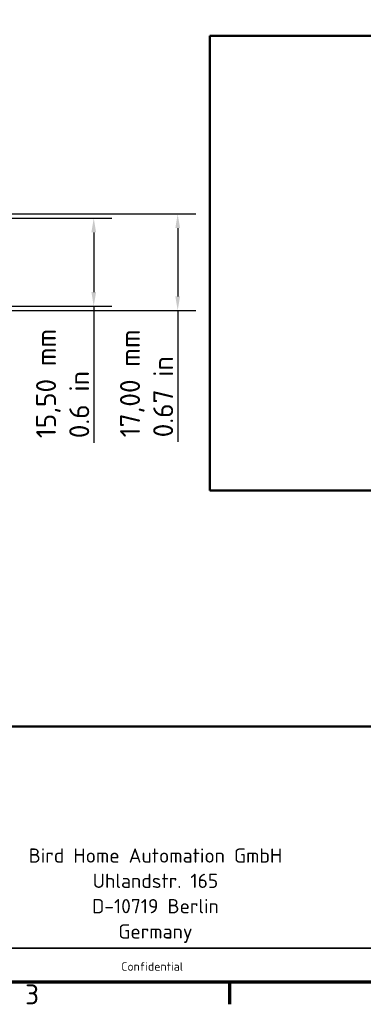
# Model space of a CAD drawing. Header units: millimetres. Extents: x 0 to 420, y 0 to 297.
# Tile 2 of 8: x 243 to 304, y 6 to 179. Entities that reach past the tile are written whole.
import ezdxf

# ---------------------------------------------------------------- set-up
doc = ezdxf.new("R2010")
doc.units = ezdxf.units.MM
for name, color, linetype, lineweight in [('Bemaßung (ISO)', 7, 'Continuous', 25), ('Rahmen (ISO)', 7, 'Continuous', 70), ('Sichtbar (ISO)', 7, 'Continuous', 50), ('Titel (ISO)', 7, 'Continuous', 50)]:
    doc.layers.add(name, color=color, linetype=linetype, lineweight=lineweight)
doc.styles.add('Notiztext (DIN)', font='isocpeur.ttf')
doc.dimstyles.new('Standard (DIN)', dxfattribs={"dimtxt": 3.5, "dimasz": 2.5, "dimexe": 3.175, "dimexo": 0.8, "dimgap": 0.8, "dimtad": 1, "dimrnd": 1e-08, "dimzin": 0, "dimtxsty": 'Notiztext (DIN)', "dimcen": 0.09, "dimdle": 10, "dimclrd": 256, "dimclre": 256, "dimclrt": 256, "dimadec": 0, "dimazin": 0, "dimtfac": 1, "dimtmove": 0, "dimatfit": 3, "dimfxl": 1, "dimtolj": 1, "dimtzin": 0, "dimlwd": -1, "dimlwe": -1, "dimarcsym": 0})

# ---------------------------------------------------------------- blocks, each defined once
blk = doc.blocks.new('Ränder Vorgaberahmen')
at = {"layer": 'Rahmen (ISO)'}
blk.add_line((280, 10), (280, 6.1), dxfattribs=at)
at = {"layer": 'Rahmen (ISO)', "flags": 128}
blk.add_lwpolyline([(10, 10), (10, 287), (410, 287), (410, 10), (10, 10)], dxfattribs=at)
at = {"layer": 'Rahmen (ISO)', "insert": (244.08, 6.1), "char_height": 3.5, "attachment_point": 7, "style": 'Notiztext (DIN)'}
blk.add_mtext('3', dxfattribs=at)
blk = doc.blocks.new('Schriftfelder BHA')
at = {"layer": 'Titel (ISO)'}
for p, q in [((402.33, 69.29), (222.33, 69.29)), ((402.33, 24.29), (222.33, 24.29))]:
    blk.add_line(p, q, dxfattribs=at)
at = {"layer": 'Titel (ISO)', "lineweight": 35}
blk.add_line((297.33, 30.29), (222.33, 30.29), dxfattribs=at)
at = {"layer": 'Titel (ISO)', "insert": (259.33, 47.81), "char_height": 2.5, "attachment_point": 2, "line_spacing_factor": 1.068348, "style": 'Notiztext (DIN)'}
blk.add_mtext('\\fISOCPEUR|b0|i0;\\H2.5000;Bird Home Automation GmbH\\P\\fISOCPEUR|b0|i0;\\H2.5000;Uhlandstr. 165\\P\\fISOCPEUR|b0|i0;\\H2.5000;D-10719 Berlin\\P\\fISOCPEUR|b0|i0;\\H2.5000;Germany\\P', dxfattribs=at)
at = {"layer": 'Titel (ISO)', "insert": (253.33, 27.79), "char_height": 1.5, "attachment_point": 1, "style": 'Notiztext (DIN)'}
blk.add_mtext('\\fISOCPEUR|b0|i0;\\H1.5000;Confidential', dxfattribs=at)
blk = doc.blocks.new('*D7')
at = {"layer": 'Bemaßung (ISO)', "transparency": 16777216}
for p, q in [((201.92, 144.42), (259.33, 144.42)), ((256.15, 141.92), (256.15, 131.42)), ((201.92, 128.92), (259.33, 128.92)), ((256.15, 128.92), (256.15, 104.9))]:
    blk.add_line(p, q, dxfattribs=at)
for points in [[(255.74, 141.92), (256.57, 141.92), (256.15, 144.42)], [(255.74, 131.42), (256.57, 131.42), (256.15, 128.92)]]:
    blk.add_solid(points, dxfattribs=at)
at = {"layer": 'Defpoints', "color": 0, "transparency": 16777216}
for p in [(201.12, 144.42), (201.12, 128.92), (256.15, 128.92)]:
    blk.add_point(p, dxfattribs=at)
at = {"layer": 'Bemaßung (ISO)', "transparency": 16777216, "insert": (246.02, 105.7), "char_height": 3.5, "attachment_point": 1, "rotation": 90, "style": 'Notiztext (DIN)'}
blk.add_mtext('\\A1;\\fISOCPEUR|b0|i0;\\H3.5000;15,50 mm\\P\\fISOCPEUR|b0|i0;\\H3.5000;0.6 in', dxfattribs=at)
blk = doc.blocks.new('*D8')
at = {"layer": 'Bemaßung (ISO)', "transparency": 16777216}
for p, q in [((204.92, 145.17), (274.09, 145.17)), ((270.91, 142.67), (270.91, 130.67)), ((156.92, 128.17), (274.09, 128.17)), ((270.91, 128.17), (270.91, 105.06))]:
    blk.add_line(p, q, dxfattribs=at)
for points in [[(270.5, 142.67), (271.33, 142.67), (270.91, 145.17)], [(270.5, 130.67), (271.33, 130.67), (270.91, 128.17)]]:
    blk.add_solid(points, dxfattribs=at)
at = {"layer": 'Defpoints', "color": 0, "transparency": 16777216}
for p in [(204.12, 145.17), (156.12, 128.17), (270.91, 128.17)]:
    blk.add_point(p, dxfattribs=at)
at = {"layer": 'Bemaßung (ISO)', "transparency": 16777216, "insert": (260.78, 105.86), "char_height": 3.5, "attachment_point": 1, "rotation": 90, "style": 'Notiztext (DIN)'}
blk.add_mtext('\\A1;\\fISOCPEUR|b0|i0;\\H3.5000;17,00 mm\\P\\fISOCPEUR|b0|i0;\\H3.5000;0.67 in', dxfattribs=at)

msp = doc.modelspace()

# ---------------------------------------------------------------- linework, layer by layer
at = {"layer": 'Sichtbar (ISO)'}
for p, q in [((401.5493, 176.4864), (276.5493, 176.4864)), ((276.5493, 176.4864), (276.5493, 96.4864)), ((276.5493, 96.4864), (401.5493, 96.4864))]:
    msp.add_line(p, q, dxfattribs=at)

# ---------------------------------------------------------------- block references
for name, p in [('Ränder Vorgaberahmen', (0, 0)), ('Schriftfelder BHA', (7.6718, -14.2862))]:
    msp.add_blockref(name, p)

# ---------------------------------------------------------------- dimensions: what is measured, and where the dimension line sits
at = {"layer": 'Bemaßung (ISO)'}
for base, p1, p2, angle, text, picture, middle in [((270.9145, 128.1685), (204.1219, 145.1685), (156.1219, 128.1685), 90, '\\fISOCPEUR|b0|i0;\\H3.5000;<> mm\\P\\fISOCPEUR|b0|i0;\\H3.5000;0.67 in', '*D8', (270.9145, 114.8718)), ((256.1523, 128.9185), (201.1219, 144.4185), (201.1219, 128.9185), 270, '\\fISOCPEUR|b0|i0;\\H3.5000;<> mm\\P\\fISOCPEUR|b0|i0;\\H3.5000;0.6 in', '*D7', (256.1523, 114.7105))]:
    dim = msp.add_linear_dim(base=base, p1=p1, p2=p2, angle=angle, text=text, dimstyle='Standard (DIN)', override={"dimgap": 0.8, "dimdec": 2, "dimtol": 0, "dimlim": 0, "dimtp": 0, "dimtm": 0, "dimtdec": 2, "dimtofl": 0, "dimatfit": 2, "dimtvp": -0.25}, dxfattribs=at)
    dim.commit()
    dim.dimension.update_dxf_attribs({"geometry": picture, "text_midpoint": middle, "dimtype": 160})

doc.saveas('drawing.dxf')
